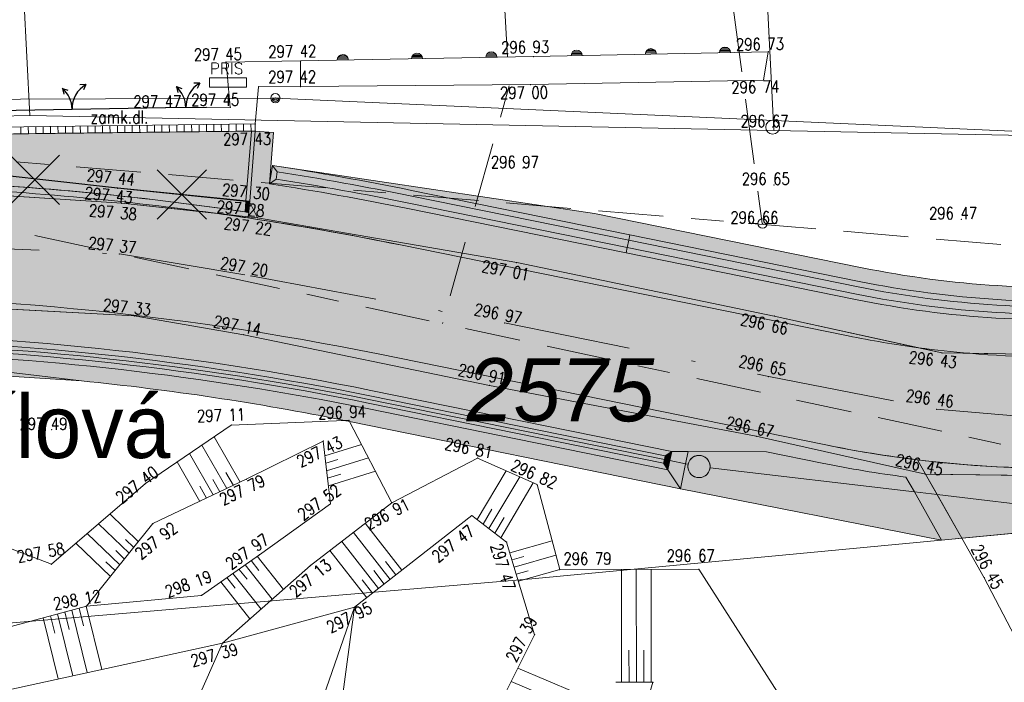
# Model space of a CAD drawing. Header units: metres. Extents: x -457078 to -456448, y -1111280 to -1111132.
# Tile 25 of 35: x -456736 to -456709, y -1111223 to -1111205. Entities that reach past the tile are written whole.
import ezdxf
from ezdxf.enums import TextEntityAlignment as Align

# ---------------------------------------------------------------- set-up
doc = ezdxf.new("R2010")
doc.units = ezdxf.units.M
doc.header["$MEASUREMENT"] = 0
for name, pattern in [('6.1622', [40, 3.5, -3, 7, -3, 3.5, 3.5, -3, 7, -3, 3.5]), ('6.2322', [40, 3.5, -3, 7, -4, 6, -3, 7, -3, 3.5]), ('DGN Style 4', [27.427276, 13.705072, -6.852536, 0.017131, -6.852536])]:
    doc.linetypes.add(name, pattern=pattern)
doc.layers.get('0').update_dxf_attribs({"lineweight": 13})
for name, color, linetype, lineweight in [('GEOD - VYSKY', 34, 'Continuous', 0), ('HRANICE', 7, 'Continuous', 13), ('Hranice parcel', 9, 'Continuous', 13), ('HRANICE_DRUH_POZEMKU', 7, 'Continuous', 13), ('HRANICE_VSTUP', 4, 'Continuous', 30), ('IS_CEZ_NN_NADZ', 1, 'Continuous', 0), ('IS_SMVAK_KANAL_SPL_TRASA', 32, '6.2322', 0), ('IS_SMVAK_VODA_TRASA', 5, '6.1622', 0), ('KOMUNIKACE', 7, 'Continuous', 13), ('KOMUNIKACE_CHODNIK', 7, 'Continuous', 13), ('KRIZKY', 1, 'Continuous', 30), ('OBJEKTY_ODVODNOVACI_ZLAB', 7, 'Continuous', 13), ('Parcelní čísla', 9, 'Continuous', 13), ('Pop  PČ popisy', 9, 'Continuous', 13), ('PRIP_ODHUMUSOVANI', 31, 'Continuous', 0), ('PRIP_ODSTR_DLAZBA', 51, 'Continuous', 0), ('PRIP_ODSTR_KOMUNIKACE', 254, 'Continuous', 0), ('PRIP_ODSTR_STERK_SJEZDY', 191, 'Continuous', 0), ('SITE_ELEKTRIKA', 7, 'Continuous', 13), ('SITE_VODOVOD', 7, 'Continuous', 13), ('SKRYTE_BODY', 7, 'Continuous', 0), ('SRAFY', 7, 'Continuous', 0), ('TEREN', 7, 'Continuous', 13), ('TEXTY_KOMUNIKACE', 7, 'Continuous', 13), ('VYPNOUT HRANY', 7, 'Continuous', 13), ('VYPNOUT OSU', 7, 'DGN Style 4', 13), ('VYSKY_OBRUBNIK', 34, 'Continuous', 0)]:
    doc.layers.add(name, color=color, linetype=linetype, lineweight=lineweight)
doc.styles.add('ROMANS', font='romans.shx')
doc.styles.add('Style-cs_Italics', font='cs_Italics.shx')
doc.styles.add('Style-cs_Working', font='cs_Working.shx')

# ---------------------------------------------------------------- blocks, each defined once
blk = doc.blocks.new('MEZNIK')
at = {"color": 0, "linetype": 'ByBlock', "lineweight": -2}
blk.add_circle((0, 0), 0.75, dxfattribs=at)
blk.add_point((0, 0), dxfattribs=at)
blk = doc.blocks.new('SOUP_V')
at = {"color": 0, "linetype": 'ByBlock', "lineweight": -2}
for p, q in [((-0.5, 0), (-1.5, 0)), ((0.5, 0), (1.5, 0))]:
    blk.add_line(p, q, dxfattribs=at)
blk.add_circle((0, 0), 0.5, dxfattribs=at)
blk.add_point((0, 0), dxfattribs=at)
blk = doc.blocks.new('PRIS')
at = {"color": 0, "linetype": 'ByBlock', "lineweight": -2}
for p, q in [((-2, 0.5), (2, 0.5)), ((-2, -0.5), (-2, 0.5)), ((2, 0.5), (2, -0.5)), ((-2, -0.5), (2, -0.5))]:
    blk.add_line(p, q, dxfattribs=at)
at = {"color": 0, "linetype": 'Continuous', "lineweight": -2, "style": 'ROMANS'}
blk.add_text('PRIS', height=1.2, dxfattribs=at).set_placement((-1.927049, 0.899734))
blk = doc.blocks.new('SLOUPB')
at = {"color": 0, "linetype": 'ByBlock', "lineweight": -2}
blk.add_line((-0.5, 0), (0.5, 0), dxfattribs=at)
blk.add_circle((0, 0), 0.5, dxfattribs=at)
for radius in [0.35, 0.2]:
    blk.add_arc((0, 0), radius, 180, 0, dxfattribs=at)
blk = doc.blocks.new('PLOTKOVO')
at = {"color": 0, "linetype": 'ByBlock', "lineweight": -2}
for p, q in [((0.12, -0.59), (0.12, 0.59)), ((0.24, -0.55), (0.24, 0.55)), ((0.36, -0.48), (0.36, 0.48)), ((0.48, -0.36), (0.48, 0.36))]:
    blk.add_line(p, q, dxfattribs=at)
blk.add_arc((0, 0), 0.6, 270, 90, dxfattribs=at)
blk = doc.blocks.new('VJEZD')
at = {"color": 0, "linetype": 'ByBlock', "lineweight": -2}
for p, q in [((-1.01, 2.25), (-0.41, 2.06)), ((-1.01, 2.25), (-0.86, 1.63)), ((1.53, 2.61), (0.89, 2.62)), ((1.53, 2.61), (1.25, 2.04))]:
    blk.add_line(p, q, dxfattribs=at)
for centre, start, end in [((-3, 0), 0, 48.5493), ((3, 0), 119.4411, 180)]:
    blk.add_arc(centre, 3, start, end, dxfattribs=at)
blk = doc.blocks.new('KRIZEK_1')
at = {"layer": 'KRIZKY', "ltscale": 0.25}
for p, q in [((0, -0.25), (0, 0.25)), ((-0.25, 0), (0.25, 0))]:
    blk.add_line(p, q, dxfattribs=at)

msp = doc.modelspace()

# ---------------------------------------------------------------- hatches: boundary and pattern name
at = {"layer": 'PRIP_ODHUMUSOVANI', "ltscale": 0.25, "extrusion": (0, 0, -1)}
for points in [[(456705.537, -1111213.177, 0.069506), (456713.132, -1111212.708), (456719.311, -1111211.452), (456725.196, -1111210.256, -0.011455), (456728.917, -1111209.588), (456728.809, -1111208.206), (456729.307, -1111208.167), (456729.455, -1111210.061), (456729.456, -1111210.071), (456729.246, -1111210.504), (456722.261, -1111211.71), (456715.321, -1111213.154), (456711.439, -1111214.006, -0.012247), (456710.051, -1111214.157), (456706.2, -1111214.221, -0.001562), (456706.022, -1111214.212), (456699.937, -1111213.26), (456700.019, -1111212.799), (456700.036, -1111212.803), (456700.041, -1111212.804), (456700.378, -1111212.808), (456700.85, -1111212.815)], [(456728.714, -1111209.265, 0.011003), (456725.127, -1111209.913), (456719.241, -1111211.109), (456719.211, -1111210.962), (456725.097, -1111209.766, -0.011455), (456728.839, -1111209.094)], [(456740.941, -1111213.606, 0.047949), (456726.192, -1111215.155), (456718.085, -1111216.803), (456717.641, -1111216.804), (456715.534, -1111216.811), (456714.028, -1111217.117, -0.01785), (456711.775, -1111217.492), (456711.548, -1111217.893), (456710.932, -1111217.966), (456711.244, -1111217.415), (456715.806, -1111216.393), (456722.998, -1111215.024), (456729.617, -1111213.656), (456732.565, -1111213.149), (456738.528, -1111212.828), (456742.525, -1111212.725), (456749.66, -1111212.704), (456758.521, -1111212.962), (456764.991, -1111212.873), (456768.901, -1111212.973), (456768.917, -1111213.11), (456768.914, -1111213.315), (456768.539, -1111213.682), (456768.437, -1111213.66), (456764.954, -1111213.264), (456758.528, -1111213.176), (456749.593, -1111213.135), (456742.568, -1111212.97)], [(456740.546, -1111213.76, 0.046664), (456726.222, -1111215.302), (456718.262, -1111216.92), (456718.085, -1111216.803), (456726.192, -1111215.155, -0.047949), (456740.941, -1111213.606)], [(456740.279, -1111213.865, 0.045795), (456726.242, -1111215.4), (456718.282, -1111217.018), (456718.262, -1111216.92), (456726.222, -1111215.302, -0.046664), (456740.546, -1111213.76)], [(456740.01, -1111213.97, 0.044915), (456726.262, -1111215.498), (456718.302, -1111217.116), (456718.282, -1111217.018), (456726.242, -1111215.4, -0.045795), (456740.279, -1111213.865)], [(456739.601, -1111214.13, 0.043576), (456726.292, -1111215.645), (456718.185, -1111217.293), (456718.302, -1111217.116), (456726.262, -1111215.498, -0.044915), (456740.01, -1111213.97)], [(456733.987, -1111214.9, 0.024686), (456726.9, -1111215.966), (456726.78, -1111215.961), (456726.763, -1111215.994), (456717.845, -1111217.806), (456718.185, -1111217.293), (456726.292, -1111215.645, -0.043576), (456739.601, -1111214.13), (456739.213, -1111214.281)], [(456710.051, -1111214.157, 0.012247), (456711.439, -1111214.006), (456710.806, -1111214.145)], [(456726.9, -1111215.966, 0.000463), (456726.768, -1111215.993), (456726.763, -1111215.994), (456726.78, -1111215.961)], [(456717.053, -1111217.243, 1.042342), (456717.645, -1111217.148), (456717.709, -1111217.135), (456717.845, -1111217.806), (456710.815, -1111219.189), (456711.548, -1111217.893)]]:
    msp.add_hatch(color=256, dxfattribs=at).paths.add_polyline_path(points)
at = {"layer": 'PRIP_ODHUMUSOVANI', "ltscale": 0.25}
for points in [[(-456728.917, -1111209.588), (-456728.839, -1111209.094), (-456728.714, -1111209.265), (-456728.745, -1111209.463)], [(-456713.032, -1111212.218, 0.069506), (-456705.576, -1111212.678), (-456700.889, -1111212.316), (-456700.455, -1111211.81), (-456701.687, -1111211.905), (-456705.605, -1111212.305, -0.069506), (-456712.958, -1111211.85), (-456720.167, -1111210.385), (-456728.839, -1111209.094, -0.011455), (-456725.097, -1111209.766), (-456719.211, -1111210.962)], [(-456725.166, -1111210.109, 0.011001), (-456728.745, -1111209.463), (-456728.917, -1111209.588, -0.011455), (-456725.196, -1111210.256), (-456719.311, -1111211.452), (-456719.281, -1111211.305)], [(-456725.127, -1111209.913, 0.011003), (-456728.714, -1111209.265), (-456728.745, -1111209.463, -0.011001), (-456725.166, -1111210.109), (-456719.281, -1111211.305), (-456719.241, -1111211.109)], [(-456713.062, -1111212.365, 0.069506), (-456705.564, -1111212.828), (-456701.027, -1111212.477), (-456700.889, -1111212.316), (-456705.576, -1111212.678, -0.069506), (-456713.032, -1111212.218), (-456719.211, -1111210.962), (-456719.241, -1111211.109)], [(-456713.132, -1111212.708, 0.069506), (-456705.537, -1111213.177), (-456700.85, -1111212.815), (-456701.011, -1111212.677), (-456705.549, -1111213.027, -0.069506), (-456713.102, -1111212.561), (-456719.281, -1111211.305), (-456719.311, -1111211.452)], [(-456713.102, -1111212.561, 0.069506), (-456705.549, -1111213.027), (-456701.011, -1111212.677), (-456701.019, -1111212.577), (-456701.027, -1111212.477), (-456705.564, -1111212.828, -0.069506), (-456713.062, -1111212.365), (-456719.241, -1111211.109), (-456719.281, -1111211.305)], [(-456733.987, -1111214.9), (-456738.344, -1111214.622), (-456738.344, -1111214.621), (-456739.213, -1111214.281)], [(-456718.135, -1111217.048), (-456718.282, -1111217.018), (-456718.262, -1111216.92), (-456718.085, -1111216.803)], [(-456717.709, -1111217.135), (-456718.135, -1111217.048), (-456718.085, -1111216.803), (-456717.641, -1111216.804)], [(-456717.053, -1111217.243), (-456711.548, -1111217.893), (-456711.775, -1111217.492, -0.01785), (-456714.028, -1111217.117), (-456715.534, -1111216.811), (-456717.641, -1111216.804), (-456717.709, -1111217.135), (-456717.645, -1111217.148, -0.959378)], [(-456718.185, -1111217.293), (-456718.302, -1111217.116), (-456718.282, -1111217.018), (-456718.135, -1111217.048)], [(-456717.845, -1111217.806), (-456718.185, -1111217.293), (-456718.135, -1111217.048), (-456717.709, -1111217.135)], [(-456710.815, -1111219.189), (-456711.548, -1111217.893), (-456710.932, -1111217.966), (-456710.269, -1111219.137)]]:
    msp.add_hatch(color=256, dxfattribs=at).paths.add_polyline_path(points)
h = msp.add_hatch(color=256, dxfattribs=at)
edge = h.paths.add_edge_path()
edge.add_arc((-456717.351, -1111217.207), 0.3, 0, 360)
at = {"layer": 'PRIP_ODSTR_DLAZBA', "ltscale": 0.25}
for points in [[(-456729.555, -1111210.051), (-456733.015, -1111209.7), (-456738.169, -1111209.119), (-456736.583, -1111208.251), (-456736.417, -1111208.249), (-456736.217, -1111208.247), (-456736.017, -1111208.245), (-456735.817, -1111208.242), (-456735.617, -1111208.24), (-456735.417, -1111208.238), (-456735.217, -1111208.235), (-456735.017, -1111208.233), (-456734.817, -1111208.231), (-456734.617, -1111208.228), (-456734.417, -1111208.226), (-456734.217, -1111208.224), (-456734.017, -1111208.221), (-456733.817, -1111208.219), (-456733.617, -1111208.217), (-456733.418, -1111208.214), (-456733.218, -1111208.212), (-456733.018, -1111208.21), (-456732.818, -1111208.208), (-456732.618, -1111208.205), (-456732.418, -1111208.203), (-456732.218, -1111208.201), (-456732.018, -1111208.198), (-456731.818, -1111208.196), (-456731.618, -1111208.194), (-456731.418, -1111208.191), (-456731.218, -1111208.189), (-456731.018, -1111208.187), (-456730.818, -1111208.184), (-456730.618, -1111208.182), (-456730.418, -1111208.18), (-456730.218, -1111208.178), (-456730.018, -1111208.175), (-456729.818, -1111208.173), (-456729.618, -1111208.171), (-456729.418, -1111208.168), (-456729.407, -1111208.168)], [(-456729.455, -1111210.061), (-456729.555, -1111210.051), (-456729.407, -1111208.168), (-456729.307, -1111208.167)]]:
    msp.add_hatch(color=256, dxfattribs=at).paths.add_polyline_path(points)
at = {"layer": 'PRIP_ODSTR_KOMUNIKACE', "ltscale": 0.25, "extrusion": (0, 0, -1)}
for points in [[(456818.051, -1111210.437, 0.328774), (456832.495, -1111200.031), (456832.625, -1111199.714), (456832.838, -1111198.786), (456835.73, -1111199.381), (456835.535, -1111200.327), (456834.673, -1111202.845), (456832.607, -1111206.389), (456830.619, -1111208.714), (456828.356, -1111210.477), (456825.032, -1111212.424), (456823.212, -1111213.494), (456814.395, -1111213.397), (456798.647, -1111213.224), (456787.338, -1111213.1), (456781.464, -1111213.036), (456775.948, -1111212.975), (456768.919, -1111212.898), (456742.489, -1111212.608, 0.052921), (456725.993, -1111214.175), (456713.928, -1111216.627, -0.098325), (456701.658, -1111216.682), (456699.407, -1111216.246), (456699.932, -1111213.292), (456702.229, -1111213.737, 0.033568), (456706.022, -1111214.212), (456706.095, -1111214.223), (456706.2, -1111214.221, 0.033825), (456710.051, -1111214.157), (456710.806, -1111214.145), (456711.439, -1111214.006, 0.016836), (456713.331, -1111213.687), (456725.395, -1111211.236, -0.015515), (456730.38, -1111210.383), (456732.9, -1111210.113), (456738.582, -1111209.739), (456742.676, -1111209.721), (456749.19, -1111209.905), (456749.58, -1111209.685), (456749.852, -1111209.688), (456765.531, -1111209.861), (456765.854, -1111209.864), (456766.038, -1111209.95), (456768.897, -1111210.079), (456776.048, -1111210.13), (456781.21, -1111210.162), (456787.904, -1111210.368), (456793.171, -1111210.403), (456797.067, -1111210.364), (456805.08, -1111210.32), (456806.668, -1111210.312)], [(456738.483, -1111209.513, 0.027407), (456729.578, -1111210.347), (456729.555, -1111210.061), (456733.016, -1111209.71), (456738.184, -1111209.127), (456738.355, -1111209.22)], [(456738.548, -1111209.661, 0.025169), (456730.38, -1111210.383), (456729.496, -1111210.477), (456729.478, -1111210.362, -0.027715), (456738.483, -1111209.513)], [(456730.38, -1111210.383, 0.002724), (456729.501, -1111210.51), (456729.496, -1111210.477)], [(456729.501, -1111210.51, 0.012791), (456725.395, -1111211.236), (456713.331, -1111213.687, -0.016836), (456711.439, -1111214.006), (456715.321, -1111213.154), (456722.261, -1111211.71), (456729.246, -1111210.504), (456729.496, -1111210.477)], [(456711.463, -1111217.027, 0.019827), (456713.928, -1111216.627), (456725.993, -1111214.175, -0.052921), (456742.489, -1111212.608), (456768.919, -1111212.898), (456768.918, -1111212.973), (456768.901, -1111212.973), (456764.991, -1111212.873), (456758.521, -1111212.962), (456749.66, -1111212.704), (456742.525, -1111212.725), (456738.528, -1111212.828), (456732.565, -1111213.149), (456729.617, -1111213.656), (456722.998, -1111215.024), (456715.806, -1111216.393), (456711.244, -1111217.415)], [(456701.658, -1111216.682, 0.078346), (456711.463, -1111217.027), (456711.244, -1111217.415), (456705.374, -1111217.488), (456702.33, -1111217.033), (456699.387, -1111216.36), (456699.407, -1111216.246)]]:
    msp.add_hatch(color=256, dxfattribs=at).paths.add_polyline_path(points)
at = {"layer": 'PRIP_ODSTR_KOMUNIKACE', "ltscale": 0.25}
for points in [[(-456730.38, -1111210.383, 0.025169), (-456738.548, -1111209.661), (-456738.582, -1111209.739), (-456732.9, -1111210.113)], [(-456729.478, -1111210.362), (-456729.456, -1111210.071), (-456729.555, -1111210.061), (-456729.578, -1111210.347, -0.000307)], [(-456729.246, -1111210.504), (-456729.496, -1111210.477), (-456729.478, -1111210.362), (-456729.456, -1111210.071)], [(-456710.051, -1111214.157, 0.033825), (-456706.2, -1111214.221)]]:
    msp.add_hatch(color=256, dxfattribs=at).paths.add_polyline_path(points)
at = {"layer": 'PRIP_ODSTR_STERK_SJEZDY', "ltscale": 0.25, "extrusion": (0, 0, -1)}
for points in [[(456707.633, -1111218.355, 0.863148), (456707.039, -1111218.338), (456699.281, -1111216.961), (456699.387, -1111216.36), (456702.33, -1111217.033), (456705.374, -1111217.488), (456711.244, -1111217.415), (456710.932, -1111217.966)], [(456707.039, -1111218.338, 1.15855), (456707.633, -1111218.355), (456710.932, -1111217.966), (456710.269, -1111219.137), (456701.761, -1111218.334), (456698.889, -1111216.891), (456699.281, -1111216.961)]]:
    msp.add_hatch(color=256, dxfattribs=at).paths.add_polyline_path(points)

# ---------------------------------------------------------------- linework, layer by layer
at = {"layer": 'HRANICE', "ltscale": 0.25}
for p, q in [((-456730.09, -1111206.309), (-456728.083, -1111206.278)), ((-456728.083, -1111206.278), (-456721.809, -1111206.162)), ((-456721.809, -1111206.162), (-456715.484, -1111206.032)), ((-456729.977, -1111207.529), (-456730.09, -1111206.309)), ((-456730.627, -1111207.528), (-456729.977, -1111207.529))]:
    msp.add_line(p, q, dxfattribs=at)
at = {"layer": 'Hranice parcel', "ltscale": 0.25}
for p, q in [((-456719.214, -1111134.246), (-456715.33, -1111208.15)), ((-456737.6, -1111164.57), (-456735.38, -1111207.75)), ((-456735.38, -1111207.75), (-456746.94, -1111207.93)), ((-456715.33, -1111208.15), (-456735.38, -1111207.75))]:
    msp.add_line(p, q, dxfattribs=at)
at = {"layer": 'Hranice parcel', "ltscale": 0.25, "flags": 128}
for points in [[(-456580.954, -1111134.246), (-456581.09, -1111136.57), (-456585.56, -1111199.07), (-456689.14, -1111208.67), (-456715.33, -1111208.15)], [(-456698.75, -1111218.05), (-456721.85, -1111220.23), (-456748.16, -1111222.46)]]:
    msp.add_lwpolyline(points, dxfattribs=at)
at = {"layer": 'HRANICE_DRUH_POZEMKU', "ltscale": 0.25}
for p, q in [((-456715.611, -1111206.792), (-456715.484, -1111206.032)), ((-456721.89, -1111206.916), (-456715.611, -1111206.792)), ((-456728.089, -1111206.967), (-456721.89, -1111206.916))]:
    msp.add_line(p, q, dxfattribs=at)
at = {"layer": 'HRANICE_VSTUP', "ltscale": 0.25}
for p, q in [((-456736.756, -1111207.618), (-456731.723, -1111207.535)), ((-456731.723, -1111207.535), (-456730.627, -1111207.528))]:
    msp.add_line(p, q, dxfattribs=at)
at = {"layer": 'IS_CEZ_NN_NADZ', "ltscale": 0.25}
for points in [[(-456765.414, -1111207.429), (-456728.763, -1111207.28)], [(-456728.763, -1111207.28), (-456693.285, -1111208.872)]]:
    msp.add_lwpolyline(points, dxfattribs=at)
at = {"layer": 'IS_SMVAK_KANAL_SPL_TRASA', "ltscale": 0.25}
msp.add_line((-456736.835, -1111210.641), (-456707.689, -1111216.933), dxfattribs=at)
msp.add_lwpolyline([(-456723.211, -1111193.7), (-456722.466, -1111206.947), (-456724.26, -1111213.356)], dxfattribs=at)
at = {"layer": 'IS_SMVAK_VODA_TRASA', "ltscale": 0.25}
for points in [[(-456715.645, -1111210.657), (-456718.628, -1111188.544), (-456721.253, -1111188.486)], [(-456581.652, -1111200.39), (-456581.82, -1111200.42), (-456613.57, -1111203.17), (-456643.84, -1111205.94), (-456680.35, -1111208.96), (-456707.6, -1111211.36), (-456740.94, -1111208.56), (-456761.83, -1111208.9), (-456763.052, -1111208.842)]]:
    msp.add_lwpolyline(points, dxfattribs=at)
at = {"layer": 'KOMUNIKACE', "ltscale": 0.25}
for p, q in [((-456710.269, -1111219.137), (-456709.664, -1111220.206)), ((-456709.664, -1111220.206), (-456707.87, -1111223.665))]:
    msp.add_line(p, q, dxfattribs=at)
at = {"layer": 'KOMUNIKACE_CHODNIK', "ltscale": 0.25}
for p, q in [((-456728.089, -1111206.967), (-456728.083, -1111206.278)), ((-456729.306, -1111207.973), (-456729.215, -1111206.974)), ((-456729.215, -1111206.974), (-456728.089, -1111206.967)), ((-456729.455, -1111210.061), (-456729.307, -1111208.167))]:
    msp.add_line(p, q, dxfattribs=at)
at = {"layer": 'OBJEKTY_ODVODNOVACI_ZLAB', "ltscale": 0.25}
for p, q in [((-456736.773, -1111208.069), (-456729.306, -1111207.973)), ((-456735.62, -1111208.054), (-456735.617, -1111208.24)), ((-456735.42, -1111208.052), (-456735.417, -1111208.238)), ((-456735.22, -1111208.049), (-456735.217, -1111208.235)), ((-456735.02, -1111208.046), (-456735.017, -1111208.233)), ((-456734.82, -1111208.044), (-456734.817, -1111208.231)), ((-456734.62, -1111208.041), (-456734.617, -1111208.228)), ((-456734.42, -1111208.039), (-456734.417, -1111208.226)), ((-456734.22, -1111208.036), (-456734.217, -1111208.224)), ((-456734.02, -1111208.034), (-456734.017, -1111208.221)), ((-456733.82, -1111208.031), (-456733.817, -1111208.219)), ((-456733.62, -1111208.028), (-456733.617, -1111208.217)), ((-456733.42, -1111208.026), (-456733.418, -1111208.214)), ((-456733.22, -1111208.023), (-456733.218, -1111208.212)), ((-456733.02, -1111208.021), (-456733.018, -1111208.21)), ((-456732.82, -1111208.018), (-456732.818, -1111208.208)), ((-456732.62, -1111208.016), (-456732.618, -1111208.205)), ((-456732.42, -1111208.013), (-456732.418, -1111208.203)), ((-456732.22, -1111208.01), (-456732.218, -1111208.201)), ((-456732.02, -1111208.008), (-456732.018, -1111208.198)), ((-456731.82, -1111208.005), (-456731.818, -1111208.196)), ((-456731.62, -1111208.003), (-456731.618, -1111208.194)), ((-456731.42, -1111208), (-456731.418, -1111208.191)), ((-456731.22, -1111207.998), (-456731.218, -1111208.189)), ((-456731.02, -1111207.995), (-456731.018, -1111208.187)), ((-456730.82, -1111207.992), (-456730.818, -1111208.184)), ((-456730.62, -1111207.99), (-456730.618, -1111208.182)), ((-456730.42, -1111207.987), (-456730.418, -1111208.18)), ((-456730.22, -1111207.985), (-456730.218, -1111208.178)), ((-456730.02, -1111207.982), (-456730.018, -1111208.175)), ((-456729.82, -1111207.98), (-456729.818, -1111208.173)), ((-456729.62, -1111207.977), (-456729.618, -1111208.171)), ((-456729.42, -1111207.974), (-456729.418, -1111208.168)), ((-456729.306, -1111207.973), (-456729.307, -1111208.167)), ((-456729.307, -1111208.167), (-456736.753, -1111208.253))]:
    msp.add_line(p, q, dxfattribs=at)
at = {"layer": 'PRIP_ODHUMUSOVANI', "ltscale": 0.25, "flags": 128}
for points in [[(-456705.537, -1111213.177, -0.069506), (-456713.132, -1111212.708), (-456719.311, -1111211.452), (-456725.196, -1111210.256, 0.011455), (-456728.917, -1111209.588), (-456728.809, -1111208.206), (-456729.307, -1111208.167), (-456729.455, -1111210.061), (-456729.456, -1111210.071), (-456729.246, -1111210.504), (-456722.261, -1111211.71), (-456715.321, -1111213.154), (-456711.439, -1111214.006, 0.012247), (-456710.051, -1111214.157), (-456706.2, -1111214.221, 0.001562), (-456706.022, -1111214.212), (-456699.937, -1111213.26), (-456700.019, -1111212.799), (-456700.036, -1111212.803), (-456700.041, -1111212.804), (-456700.378, -1111212.808), (-456700.85, -1111212.815)], [(-456728.714, -1111209.265, -0.011003), (-456725.127, -1111209.913), (-456719.241, -1111211.109), (-456719.211, -1111210.962), (-456725.097, -1111209.766, 0.011455), (-456728.839, -1111209.094)], [(-456713.032, -1111212.218, 0.069506), (-456705.576, -1111212.678), (-456700.889, -1111212.316), (-456700.455, -1111211.81), (-456701.687, -1111211.905), (-456705.605, -1111212.305, -0.069506), (-456712.958, -1111211.85), (-456720.167, -1111210.385), (-456728.839, -1111209.094, -0.011455), (-456725.097, -1111209.766), (-456719.211, -1111210.962)], [(-456725.166, -1111210.109, 0.011001), (-456728.745, -1111209.463), (-456728.917, -1111209.588, -0.011455), (-456725.196, -1111210.256), (-456719.311, -1111211.452), (-456719.281, -1111211.305)], [(-456725.127, -1111209.913, 0.011003), (-456728.714, -1111209.265), (-456728.745, -1111209.463, -0.011001), (-456725.166, -1111210.109), (-456719.281, -1111211.305), (-456719.241, -1111211.109)], [(-456713.062, -1111212.365, 0.069506), (-456705.564, -1111212.828), (-456701.027, -1111212.477), (-456700.889, -1111212.316), (-456705.576, -1111212.678, -0.069506), (-456713.032, -1111212.218), (-456719.211, -1111210.962), (-456719.241, -1111211.109)], [(-456713.132, -1111212.708, 0.069506), (-456705.537, -1111213.177), (-456700.85, -1111212.815), (-456701.011, -1111212.677), (-456705.549, -1111213.027, -0.069506), (-456713.102, -1111212.561), (-456719.281, -1111211.305), (-456719.311, -1111211.452)], [(-456713.102, -1111212.561, 0.069506), (-456705.549, -1111213.027), (-456701.011, -1111212.677), (-456701.019, -1111212.577), (-456701.027, -1111212.477), (-456705.564, -1111212.828, -0.069506), (-456713.062, -1111212.365), (-456719.241, -1111211.109), (-456719.281, -1111211.305)], [(-456740.546, -1111213.76, -0.046664), (-456726.222, -1111215.302), (-456718.262, -1111216.92), (-456718.085, -1111216.803), (-456726.192, -1111215.155, 0.047949), (-456740.941, -1111213.606)], [(-456740.279, -1111213.865, -0.045795), (-456726.242, -1111215.4), (-456718.282, -1111217.018), (-456718.262, -1111216.92), (-456726.222, -1111215.302, 0.046664), (-456740.546, -1111213.76)], [(-456740.01, -1111213.97, -0.044915), (-456726.262, -1111215.498), (-456718.302, -1111217.116), (-456718.282, -1111217.018), (-456726.242, -1111215.4, 0.045795), (-456740.279, -1111213.865)], [(-456739.601, -1111214.13, -0.043576), (-456726.292, -1111215.645), (-456718.185, -1111217.293), (-456718.302, -1111217.116), (-456726.262, -1111215.498, 0.044915), (-456740.01, -1111213.97)], [(-456733.987, -1111214.9, -0.024686), (-456726.9, -1111215.966), (-456726.78, -1111215.961), (-456726.763, -1111215.994), (-456717.845, -1111217.806), (-456718.185, -1111217.293), (-456726.292, -1111215.645, 0.043576), (-456739.601, -1111214.13), (-456739.213, -1111214.281)], [(-456710.051, -1111214.157, -0.012247), (-456711.439, -1111214.006), (-456710.806, -1111214.145)], [(-456726.9, -1111215.966, -0.000463), (-456726.768, -1111215.993), (-456726.763, -1111215.994), (-456726.78, -1111215.961)], [(-456717.053, -1111217.243), (-456711.548, -1111217.893), (-456711.775, -1111217.492, -0.01785), (-456714.028, -1111217.117), (-456715.534, -1111216.811), (-456717.641, -1111216.804), (-456717.709, -1111217.135), (-456717.645, -1111217.148, -0.959378)], [(-456717.053, -1111217.243, -1.042342), (-456717.645, -1111217.148), (-456717.709, -1111217.135), (-456717.845, -1111217.806), (-456710.815, -1111219.189), (-456711.548, -1111217.893)], [(-456717.051, -1111217.207, 1), (-456717.651, -1111217.207, 1)]]:
    msp.add_lwpolyline(points, format="xyb", close=True, dxfattribs=at)
for points in [[(-456728.714, -1111209.265), (-456728.839, -1111209.094), (-456728.917, -1111209.588), (-456728.745, -1111209.463)], [(-456738.344, -1111214.621), (-456738.344, -1111214.622), (-456733.987, -1111214.9), (-456739.213, -1111214.281)], [(-456718.085, -1111216.803), (-456718.262, -1111216.92), (-456718.282, -1111217.018), (-456718.135, -1111217.048)], [(-456717.709, -1111217.135), (-456717.641, -1111216.804), (-456718.085, -1111216.803), (-456718.135, -1111217.048)], [(-456718.135, -1111217.048), (-456718.282, -1111217.018), (-456718.302, -1111217.116), (-456718.185, -1111217.293)], [(-456718.185, -1111217.293), (-456717.845, -1111217.806), (-456717.709, -1111217.135), (-456718.135, -1111217.048)], [(-456710.815, -1111219.189), (-456710.269, -1111219.137), (-456710.932, -1111217.966), (-456711.548, -1111217.893)]]:
    msp.add_lwpolyline(points, close=True, dxfattribs=at)
msp.add_lwpolyline([(-456740.941, -1111213.606, -0.047949), (-456726.192, -1111215.155), (-456718.085, -1111216.803), (-456717.641, -1111216.804), (-456715.534, -1111216.811), (-456714.028, -1111217.117, 0.01785), (-456711.775, -1111217.492), (-456711.548, -1111217.893), (-456710.932, -1111217.966), (-456711.244, -1111217.415), (-456715.806, -1111216.393), (-456722.998, -1111215.024), (-456729.617, -1111213.656), (-456732.565, -1111213.149), (-456738.528, -1111212.828)], format="xyb", dxfattribs=at)
at = {"layer": 'PRIP_ODSTR_DLAZBA', "ltscale": 0.25, "flags": 128}
msp.add_lwpolyline([(-456738.169, -1111209.119), (-456733.015, -1111209.7), (-456729.555, -1111210.051), (-456729.407, -1111208.168), (-456729.418, -1111208.168), (-456729.618, -1111208.171), (-456729.818, -1111208.173), (-456730.018, -1111208.175), (-456730.218, -1111208.178), (-456730.418, -1111208.18), (-456730.618, -1111208.182), (-456730.818, -1111208.184), (-456731.018, -1111208.187), (-456731.218, -1111208.189), (-456731.418, -1111208.191), (-456731.618, -1111208.194), (-456731.818, -1111208.196), (-456732.018, -1111208.198), (-456732.218, -1111208.201), (-456732.418, -1111208.203), (-456732.618, -1111208.205), (-456732.818, -1111208.208), (-456733.018, -1111208.21), (-456733.218, -1111208.212), (-456733.418, -1111208.214), (-456733.617, -1111208.217), (-456733.817, -1111208.219), (-456734.017, -1111208.221), (-456734.217, -1111208.224), (-456734.417, -1111208.226), (-456734.617, -1111208.228), (-456734.817, -1111208.231), (-456735.017, -1111208.233), (-456735.217, -1111208.235), (-456735.417, -1111208.238), (-456735.617, -1111208.24), (-456735.817, -1111208.242)], dxfattribs=at)
msp.add_lwpolyline([(-456729.455, -1111210.061), (-456729.307, -1111208.167), (-456729.407, -1111208.168), (-456729.555, -1111210.051)], close=True, dxfattribs=at)
at = {"layer": 'PRIP_ODSTR_KOMUNIKACE', "ltscale": 0.25}
msp.add_line((-456705.374, -1111217.488), (-456711.244, -1111217.415), dxfattribs=at)
at = {"layer": 'PRIP_ODSTR_KOMUNIKACE', "ltscale": 0.25, "flags": 128}
for points in [[(-456738.483, -1111209.513, -0.027407), (-456729.578, -1111210.347), (-456729.555, -1111210.061), (-456733.016, -1111209.71), (-456738.184, -1111209.127), (-456738.355, -1111209.22)], [(-456730.38, -1111210.383, 0.025169), (-456738.548, -1111209.661), (-456738.582, -1111209.739), (-456732.9, -1111210.113)], [(-456738.548, -1111209.661, -0.025169), (-456730.38, -1111210.383), (-456729.496, -1111210.477), (-456729.478, -1111210.362, 0.027715), (-456738.483, -1111209.513)], [(-456729.478, -1111210.362), (-456729.456, -1111210.071), (-456729.555, -1111210.061), (-456729.578, -1111210.347, -0.000307)], [(-456730.38, -1111210.383, -0.002724), (-456729.501, -1111210.51), (-456729.496, -1111210.477)], [(-456729.501, -1111210.51, -0.012791), (-456725.395, -1111211.236), (-456713.331, -1111213.687, 0.016836), (-456711.439, -1111214.006), (-456715.321, -1111213.154), (-456722.261, -1111211.71), (-456729.246, -1111210.504), (-456729.496, -1111210.477)], [(-456711.463, -1111217.027, -0.019827), (-456713.928, -1111216.627), (-456725.993, -1111214.175, 0.052921), (-456742.489, -1111212.608), (-456768.919, -1111212.898), (-456768.918, -1111212.973), (-456768.901, -1111212.973), (-456764.991, -1111212.873), (-456758.521, -1111212.962), (-456749.66, -1111212.704), (-456742.525, -1111212.725), (-456738.528, -1111212.828), (-456732.565, -1111213.149), (-456729.617, -1111213.656), (-456722.998, -1111215.024), (-456715.806, -1111216.393), (-456711.244, -1111217.415)], [(-456710.051, -1111214.157, 0.033825), (-456706.2, -1111214.221)], [(-456701.658, -1111216.682, -0.078346), (-456711.463, -1111217.027), (-456711.244, -1111217.415), (-456705.374, -1111217.488), (-456702.33, -1111217.033), (-456699.387, -1111216.36), (-456699.407, -1111216.246)]]:
    msp.add_lwpolyline(points, format="xyb", close=True, dxfattribs=at)
msp.add_lwpolyline([(-456742.489, -1111212.608, -0.052921), (-456725.993, -1111214.175), (-456713.928, -1111216.627, 0.098325), (-456701.658, -1111216.682), (-456699.407, -1111216.246), (-456699.932, -1111213.292), (-456702.229, -1111213.737, -0.033568), (-456706.022, -1111214.212), (-456706.095, -1111214.223), (-456706.2, -1111214.221, -0.033825), (-456710.051, -1111214.157), (-456710.806, -1111214.145), (-456711.439, -1111214.006, -0.016836), (-456713.331, -1111213.687), (-456725.395, -1111211.236, 0.015515), (-456730.38, -1111210.383), (-456732.9, -1111210.113), (-456738.582, -1111209.739)], format="xyb", dxfattribs=at)
msp.add_lwpolyline([(-456729.478, -1111210.362), (-456729.496, -1111210.477), (-456729.246, -1111210.504), (-456729.456, -1111210.071)], close=True, dxfattribs=at)
at = {"layer": 'PRIP_ODSTR_STERK_SJEZDY', "ltscale": 0.25, "flags": 128}
for points in [[(-456707.633, -1111218.355, -0.863148), (-456707.039, -1111218.338), (-456699.281, -1111216.961), (-456699.387, -1111216.36), (-456702.33, -1111217.033), (-456705.374, -1111217.488), (-456711.244, -1111217.415), (-456710.932, -1111217.966)], [(-456707.039, -1111218.338, -1.15855), (-456707.633, -1111218.355), (-456710.932, -1111217.966), (-456710.269, -1111219.137), (-456701.761, -1111218.334), (-456698.889, -1111216.891), (-456699.281, -1111216.961)]]:
    msp.add_lwpolyline(points, format="xyb", close=True, dxfattribs=at)
at = {"layer": 'SKRYTE_BODY', "ltscale": 0.25}
for p in [(-456728.083, -1111206.278), (-456728.083, -1111206.278), (-456721.809, -1111206.162), (-456715.484, -1111206.032), (-456715.484, -1111206.032), (-456730.09, -1111206.309), (-456715.611, -1111206.792), (-456715.611, -1111206.792), (-456729.215, -1111206.974), (-456729.215, -1111206.974), (-456728.089, -1111206.967), (-456728.089, -1111206.967), (-456728.089, -1111206.967), (-456721.89, -1111206.916), (-456721.89, -1111206.916), (-456728.763, -1111207.28), (-456731.723, -1111207.535), (-456730.627, -1111207.528), (-456729.977, -1111207.529), (-456729.306, -1111207.973), (-456729.306, -1111207.973), (-456729.306, -1111207.973), (-456729.307, -1111208.167), (-456729.307, -1111208.167), (-456733.016, -1111209.71), (-456733.015, -1111209.7), (-456732.9, -1111210.113), (-456729.456, -1111210.071), (-456729.456, -1111210.071), (-456729.455, -1111210.061), (-456729.455, -1111210.061), (-456729.246, -1111210.504), (-456729.246, -1111210.504), (-456732.963, -1111211.479), (-456722.261, -1111211.71), (-456729.422, -1111212.073), (-456732.565, -1111213.149), (-456715.321, -1111213.154), (-456722.587, -1111213.337), (-456729.617, -1111213.656), (-456710.806, -1111214.145), (-456715.472, -1111214.783), (-456722.998, -1111215.024), (-456710.949, -1111215.665), (-456729.953, -1111216.091), (-456726.78, -1111215.961), (-456727.473, -1111216.524), (-456715.806, -1111216.393), (-456723.314, -1111216.98), (-456711.244, -1111217.415), (-456732.265, -1111217.665), (-456729.546, -1111217.549), (-456721.714, -1111217.694), (-456727.281, -1111218.214), (-456725.622, -1111218.183), (-456725.622, -1111218.183), (-456732.06, -1111218.747), (-456723.474, -1111218.528), (-456722.532, -1111219.246), (-456729.192, -1111219.585), (-456734.796, -1111219.842), (-456727.818, -1111219.874), (-456721.101, -1111219.983), (-456717.355, -1111219.977), (-456709.664, -1111220.206), (-456730.754, -1111220.68), (-456733.852, -1111220.969), (-456733.852, -1111220.969), (-456726.628, -1111220.999), (-456721.779, -1111221.741), (-456730.185, -1111221.966), (-456730.185, -1111221.966), (-456718.59, -1111223.022)]:
    msp.add_point(p, dxfattribs=at)
at = {"layer": 'SRAFY', "ltscale": 0.25}
for p, q in [((-456730.075, -1111217.801), (-456730.747, -1111216.631)), ((-456729.713, -1111217.629), (-456730.415, -1111216.406)), ((-456727.428, -1111216.917), (-456726.439, -1111216.615)), ((-456730.437, -1111217.974), (-456731.078, -1111216.857)), ((-456730.8, -1111218.146), (-456731.41, -1111217.083)), ((-456727.405, -1111217.119), (-456727.082, -1111217.02)), ((-456727.382, -1111217.321), (-456726.251, -1111216.975)), ((-456729.894, -1111217.715), (-456730.095, -1111217.366)), ((-456727.359, -1111217.524), (-456726.996, -1111217.412)), ((-456727.336, -1111217.726), (-456726.063, -1111217.336)), ((-456723.329, -1111218.638), (-456722.548, -1111217.322)), ((-456730.256, -1111217.887), (-456730.448, -1111217.553)), ((-456723.009, -1111218.882), (-456722.18, -1111217.486)), ((-456722.689, -1111219.127), (-456721.813, -1111217.65)), ((-456730.618, -1111218.06), (-456730.802, -1111217.741)), ((-456732.452, -1111219.233), (-456733.221, -1111218.487)), ((-456723.169, -1111218.76), (-456722.932, -1111218.361)), ((-456732.704, -1111219.545), (-456733.526, -1111218.749)), ((-456725.358, -1111220.004), (-456726.342, -1111218.738)), ((-456722.849, -1111219.005), (-456722.598, -1111218.583)), ((-456732.956, -1111219.858), (-456733.83, -1111219.011)), ((-456725.673, -1111220.251), (-456726.659, -1111218.982)), ((-456733.208, -1111220.171), (-456734.135, -1111219.273)), ((-456732.578, -1111219.389), (-456732.798, -1111219.176)), ((-456725.988, -1111220.498), (-456726.976, -1111219.226)), ((-456722.445, -1111219.534), (-456721.308, -1111219.21)), ((-456732.83, -1111219.702), (-456733.065, -1111219.474)), ((-456726.303, -1111220.744), (-456727.293, -1111219.47)), ((-456733.082, -1111220.014), (-456733.332, -1111219.772)), ((-456729.415, -1111219.742), (-456729.207, -1111220.007)), ((-456729.251, -1111219.627), (-456728.548, -1111220.519)), ((-456725.516, -1111220.128), (-456725.797, -1111219.766)), ((-456722.387, -1111219.725), (-456722.066, -1111219.634)), ((-456722.33, -1111219.917), (-456721.204, -1111219.597)), ((-456729.908, -1111220.087), (-456729.148, -1111221.05)), ((-456729.744, -1111219.972), (-456729.527, -1111220.247)), ((-456729.58, -1111219.857), (-456728.848, -1111220.784)), ((-456725.831, -1111220.374), (-456726.112, -1111220.012)), ((-456722.272, -1111220.108), (-456721.954, -1111220.018)), ((-456722.214, -1111220.3), (-456721.101, -1111219.983)), ((-456719.435, -1111223.023), (-456719.439, -1111219.98)), ((-456719.035, -1111223.022), (-456719.039, -1111219.98)), ((-456718.635, -1111223.022), (-456718.639, -1111219.979)), ((-456730.236, -1111220.317), (-456729.448, -1111221.315)), ((-456730.072, -1111220.202), (-456729.847, -1111220.487)), ((-456726.146, -1111220.621), (-456726.428, -1111220.258)), ((-456734.437, -1111221.128), (-456734.32, -1111221.604)), ((-456734.244, -1111221.075), (-456733.831, -1111222.762)), ((-456734.051, -1111221.023), (-456733.933, -1111221.505)), ((-456733.858, -1111220.971), (-456733.44, -1111222.677)), ((-456735.016, -1111221.285), (-456734.613, -1111222.933)), ((-456734.823, -1111221.233), (-456734.708, -1111221.703)), ((-456734.63, -1111221.18), (-456734.222, -1111222.847)), ((-456719.235, -1111223.023), (-456719.237, -1111222.153)), ((-456718.835, -1111223.022), (-456718.837, -1111222.153)), ((-456719.809, -1111223.663), (-456722.231, -1111222.643)), ((-456719.941, -1111224.042), (-456722.41, -1111223.002))]:
    msp.add_line(p, q, dxfattribs=at)
at = {"layer": 'TEREN', "ltscale": 0.25}
for p, q in [((-456732.265, -1111217.665), (-456729.953, -1111216.091)), ((-456729.953, -1111216.091), (-456726.9, -1111215.966)), ((-456726.763, -1111215.994), (-456725.622, -1111218.183)), ((-456727.473, -1111216.524), (-456729.546, -1111217.549)), ((-456727.281, -1111218.214), (-456727.473, -1111216.524)), ((-456725.622, -1111218.183), (-456723.314, -1111216.98)), ((-456723.314, -1111216.98), (-456721.714, -1111217.694)), ((-456734.796, -1111219.842), (-456732.265, -1111217.665)), ((-456729.546, -1111217.549), (-456732.06, -1111218.747)), ((-456721.714, -1111217.694), (-456721.101, -1111219.983)), ((-456739.028, -1111218.233), (-456734.796, -1111219.842)), ((-456729.192, -1111219.585), (-456727.281, -1111218.214)), ((-456725.622, -1111218.183), (-456727.818, -1111219.874)), ((-456732.06, -1111218.747), (-456733.852, -1111220.969)), ((-456726.628, -1111220.999), (-456723.474, -1111218.528)), ((-456723.474, -1111218.528), (-456722.532, -1111219.246)), ((-456722.532, -1111219.246), (-456721.779, -1111221.741)), ((-456730.754, -1111220.68), (-456729.192, -1111219.585)), ((-456727.818, -1111219.874), (-456730.185, -1111221.966)), ((-456721.101, -1111219.983), (-456717.355, -1111219.977)), ((-456717.355, -1111219.977), (-456714.612, -1111224.251)), ((-456733.852, -1111220.969), (-456730.754, -1111220.68)), ((-456736.116, -1111221.584), (-456733.852, -1111220.969)), ((-456730.185, -1111221.966), (-456726.628, -1111220.999)), ((-456728.044, -1111225.067), (-456726.628, -1111220.999)), ((-456726.628, -1111220.999), (-456727.217, -1111225.376)), ((-456721.779, -1111221.741), (-456723.715, -1111225.609)), ((-456736.456, -1111223.335), (-456730.185, -1111221.966)), ((-456730.185, -1111221.966), (-456732.257, -1111226.605)), ((-456718.59, -1111223.022), (-456719.857, -1111227.381)), ((-456719.588, -1111223.023), (-456718.59, -1111223.022))]:
    msp.add_line(p, q, dxfattribs=at)
for p in [(-456722.091, -1111209.166), (-456715.332, -1111209.618), (-456710.286, -1111210.545), (-456734.786, -1111216.219)]:
    msp.add_point(p, dxfattribs=at)
at = {"layer": 'VYPNOUT HRANY', "ltscale": 0.25}
for p, q in [((-456738.308, -1111209.113), (-456733.016, -1111209.71)), ((-456738.307, -1111209.103), (-456733.015, -1111209.7)), ((-456738.582, -1111209.739), (-456732.9, -1111210.113)), ((-456733.016, -1111209.71), (-456729.456, -1111210.071)), ((-456733.015, -1111209.7), (-456729.455, -1111210.061)), ((-456732.9, -1111210.113), (-456729.246, -1111210.504)), ((-456729.456, -1111210.071), (-456729.246, -1111210.504)), ((-456729.246, -1111210.504), (-456722.261, -1111211.71)), ((-456722.261, -1111211.71), (-456715.321, -1111213.154)), ((-456738.528, -1111212.828), (-456732.565, -1111213.149)), ((-456732.565, -1111213.149), (-456729.617, -1111213.656)), ((-456715.321, -1111213.154), (-456710.806, -1111214.145)), ((-456729.617, -1111213.656), (-456722.998, -1111215.024)), ((-456710.806, -1111214.145), (-456706.095, -1111214.223)), ((-456722.998, -1111215.024), (-456715.806, -1111216.393)), ((-456726.9, -1111215.966), (-456726.78, -1111215.961)), ((-456726.78, -1111215.961), (-456726.763, -1111215.994)), ((-456715.806, -1111216.393), (-456711.244, -1111217.415)), ((-456711.244, -1111217.415), (-456710.269, -1111219.137))]:
    msp.add_line(p, q, dxfattribs=at)
at = {"layer": 'VYPNOUT OSU', "ltscale": 0.25}
for p, q in [((-456738.55, -1111211.222), (-456732.963, -1111211.479)), ((-456732.963, -1111211.479), (-456729.422, -1111212.073)), ((-456729.422, -1111212.073), (-456722.587, -1111213.337)), ((-456722.587, -1111213.337), (-456715.472, -1111214.783)), ((-456715.472, -1111214.783), (-456710.949, -1111215.665)), ((-456710.949, -1111215.665), (-456706.357, -1111216.052))]:
    msp.add_line(p, q, dxfattribs=at)

# ---------------------------------------------------------------- block references
at = {"layer": 'HRANICE', "ltscale": 0.25, "xscale": 0.25, "yscale": 0.25, "zscale": 0.25}
for p, rotation in [((-456722.946, -1111206.183), 91.05922111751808), ((-456720.646, -1111206.138), 91.17745497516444), ((-456718.646, -1111206.097), 91.17745497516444), ((-456716.647, -1111206.056), 91.17745497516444), ((-456726.946, -1111206.257), 91.05922111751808), ((-456724.946, -1111206.22), 91.05922111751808)]:
    msp.add_blockref('PLOTKOVO', p, dxfattribs=dict(at, rotation=rotation))
msp.add_blockref('MEZNIK', (-456715.365, -1111208.062), dxfattribs=at)
at = {"layer": 'HRANICE_VSTUP', "ltscale": 0.25, "xscale": 0.25, "yscale": 0.25, "zscale": 0.25}
for p, rotation in [((-456734.24, -1111207.576), 0.944788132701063), ((-456731.175, -1111207.532), 0.365935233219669)]:
    msp.add_blockref('VJEZD', p, dxfattribs=dict(at, rotation=rotation))
at = {"layer": 'KRIZKY', "ltscale": 0.25, "xscale": 3.75, "yscale": 3.75, "zscale": 3.75, "rotation": 45.00000000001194}
for p in [(-456735.245, -1111209.483), (-456731.285, -1111209.875)]:
    msp.add_blockref('KRIZEK_1', p, dxfattribs=at)
at = {"layer": 'SITE_ELEKTRIKA', "ltscale": 0.25, "xscale": 0.25, "yscale": 0.25, "zscale": 0.25}
for name, p in [('PRIS', (-456730.042, -1111206.856)), ('SLOUPB', (-456728.763, -1111207.28))]:
    msp.add_blockref(name, p, dxfattribs=at)
at = {"layer": 'SITE_VODOVOD', "ltscale": 0.25, "xscale": 0.25, "yscale": 0.25, "zscale": 0.25}
msp.add_blockref('SOUP_V', (-456715.638, -1111210.659), dxfattribs=at)

# ---------------------------------------------------------------- texts
at = {"layer": 'GEOD - VYSKY', "style": 'ROMANS', "width": 0.8}
for s, rotation, p in [('296 93 ', 1.1183, (-456721.941, -1111206.065)), ('296 73 ', 1.1775, (-456715.615, -1111205.985)), ('297 45 ', 0.8849, (-456730.221, -1111206.261)), ('297 42 ', 0.9721, (-456728.215, -1111206.18)), ('297 42 ', 0.4138, (-456728.22, -1111206.868)), ('296 74 ', 1.1314, (-456715.738, -1111207.139)), ('297 00 ', 0.8014, (-456721.974, -1111207.293)), ('297 45 ', 0.3659, (-456730.293, -1111207.487)), ('297 43 ', 0.6617, (-456729.433, -1111208.543)), ('297 43 ', 353.8867, (-456733.185, -1111210.069)), ('297 38 ', 355.0632, (-456733.066, -1111210.525)), ('297 28 ', 354.2097, (-456729.627, -1111210.43)), ('297 22 ', 352.0482, (-456729.434, -1111210.907)), ('297 37 ', 353.9218, (-456733.087, -1111211.416)), ('297 20 ', 350, (-456729.541, -1111212.001)), ('297 01 ', 349.2252, (-456722.505, -1111212.096)), ('297 33 ', 353.5802, (-456732.689, -1111213.085)), ('296 97 ', 349.0174, (-456722.705, -1111213.263)), ('297 14 ', 349.2822, (-456729.729, -1111213.584)), ('296 66 ', 347.9333, (-456715.537, -1111213.542)), ('296 65 ', 348.7388, (-456715.58, -1111214.66)), ('296 43 ', 353.3359, (-456710.979, -1111214.502)), ('296 91 ', 348.7727, (-456723.142, -1111214.893)), ('296 46 ', 352.0741, (-456711.064, -1111215.548)), ('296 94 ', 2.3461, (-456726.875, -1111215.907)), ('297 11 ', 2.3461, (-456730.132, -1111215.984)), ('296 67 ', 348.2977, (-456715.923, -1111216.318)), ('297 43 ', 26.3102, (-456727.423, -1111216.918)), ('296 81 ', 348.7727, (-456723.499, -1111216.887)), ('296 45 ', 347.3728, (-456711.36, -1111217.338)), ('296 82 ', 335.9512, (-456721.779, -1111217.594)), ('297 40 ', 37.4734, (-456732.321, -1111217.773)), ('297 79 ', 25.8947, (-456729.505, -1111217.946)), ('297 52 ', 35.6566, (-456727.416, -1111218.249)), ('296 91 ', 27.5299, (-456725.597, -1111218.593)), ('297 92 ', 38.2969, (-456731.806, -1111219.279)), ('297 47 ', 38.0769, (-456723.806, -1111219.358)), ('297 58 ', 10.2634, (-456734.97, -1111219.672)), ('297 97 ', 35.344, (-456729.356, -1111219.579)), ('297 47 ', 286.794, (-456722.761, -1111220.043)), ('296 79 ', 0.0918, (-456720.266, -1111219.853)), ('296 67 ', 0.0918, (-456717.484, -1111219.77)), ('296 45 ', 298.4639, (-456709.682, -1111220.068)), ('297 13 ', 39.5342, (-456727.648, -1111220.285)), ('298 19 ', 20.1804, (-456730.968, -1111220.492)), ('298 12 ', 10.2634, (-456733.989, -1111220.943)), ('297 95 ', 26.6428, (-456726.618, -1111221.379)), ('297 39 ', 63.4113, (-456721.948, -1111221.849)), ('297 39 ', 15.2088, (-456730.281, -1111222.42))]:
    msp.add_text(s, height=0.325, rotation=rotation, dxfattribs=at).set_placement(p, align=Align.CENTER)
for s, p in [('297 47 ', (-456731.853, -1111207.535)), ('296 67 ', (-456715.495, -1111208.062)), ('296 97 ', (-456722.221, -1111209.166)), ('296 65 ', (-456715.462, -1111209.618)), ('296 47 ', (-456710.416, -1111210.545)), ('296 66 ', (-456715.768, -1111210.659)), ('297 49 ', (-456734.922, -1111216.219))]:
    msp.add_text(s, height=0.325, dxfattribs=at).set_placement(p, align=Align.CENTER)
at = {"layer": 'Parcelní čísla', "style": 'Style-cs_Italics'}
msp.add_text('2575', height=1.7, dxfattribs=at).set_placement((-456721.083, -1111215.99), align=Align.CENTER)
at = {"layer": 'Pop  PČ popisy', "style": 'Style-cs_Working'}
msp.add_text('Cílová', height=1.7, dxfattribs=at).set_placement((-456734.811, -1111216.98), align=Align.CENTER)
at = {"layer": 'TEXTY_KOMUNIKACE', "style": 'ROMANS', "width": 0.8}
msp.add_text('zamk.dl.', height=0.35, rotation=359.9119, dxfattribs=at).set_placement((-456732.961, -1111207.965), align=Align.CENTER)
at = {"layer": 'VYSKY_OBRUBNIK', "style": 'ROMANS', "width": 0.8}
for s, rotation, p in [('297 44 ', 353.8867, (-456733.127, -1111209.587)), ('297 30 ', 354.2097, (-456729.482, -1111209.974))]:
    msp.add_text(s, height=0.325, rotation=rotation, dxfattribs=at).set_placement(p, align=Align.CENTER)

doc.saveas('drawing.dxf')
